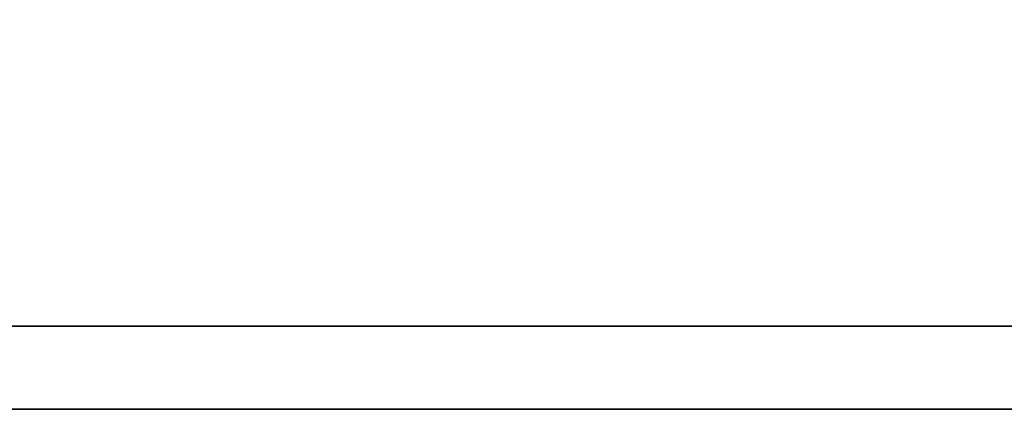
# Model space of a CAD drawing. Header units: millimetres. Extents: x -69 to 445, y -85 to 100.
# Tile 89 of 112: x 282.446 to 283.612, y 2.377 to 2.838. Entities that reach past the tile are written whole.
import ezdxf

# ---------------------------------------------------------------- set-up
doc = ezdxf.new("R2010")
doc.units = ezdxf.units.MM
doc.layers.add('DIM', color=4, linetype='Continuous')
doc.layers.add('layer 1', color=7, linetype='Continuous')

# ---------------------------------------------------------------- blocks, each defined once
blk = doc.blocks.new('TBI MOTION logo(完整正式版)')
at = {"layer": 'layer 1', "color": 22, "lineweight": 35}
blk.add_open_spline([(75.90875, -9.47875), (75.90875, -9.47875), (75.90875, -12.28625), (75.90875, -12.28625), (75.90875, -12.28625), (75.90875, -12.28625), (75.90875, -12.47875), (75.90875, -12.47875), (75.90875, -12.47875), (75.90875, -12.47875), (75.71625, -12.47875), (75.71625, -12.47875), (75.71625, -12.47875), (75.71625, -12.47875), (-88.32875, -12.47875), (-88.32875, -12.47875), (-88.32875, -12.47875), (-88.32875, -12.47875), (-88.32875, -13.29375), (-88.32875, -13.29375), (-88.32875, -13.29375), (-88.32875, -13.29375), (82.89125, -13.29375), (82.89125, -13.29375), (82.89125, -13.29375), (82.89125, -13.29375), (75.90875, -9.47875), (75.90875, -9.47875)], degree=3, knots=[0, 0, 0, 0, 0.1428571, 0.1428571, 0.1428571, 0.1428571, 0.2857143, 0.2857143, 0.2857143, 0.2857143, 0.4285714, 0.4285714, 0.4285714, 0.4285714, 0.5714286, 0.5714286, 0.5714286, 0.5714286, 0.7142857, 0.7142857, 0.7142857, 0.7142857, 0.8571429, 0.8571429, 0.8571429, 0.8571429, 1, 1, 1, 1], dxfattribs=at)

msp = doc.modelspace()

# ---------------------------------------------------------------- block references
at = {"layer": 'DIM', "xscale": 0.1209599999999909, "yscale": 0.1209599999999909, "zscale": 0.1209599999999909}
msp.add_blockref('TBI MOTION logo(完整正式版)', (291.0323, 3.9849), dxfattribs=at)

doc.saveas('drawing.dxf')
